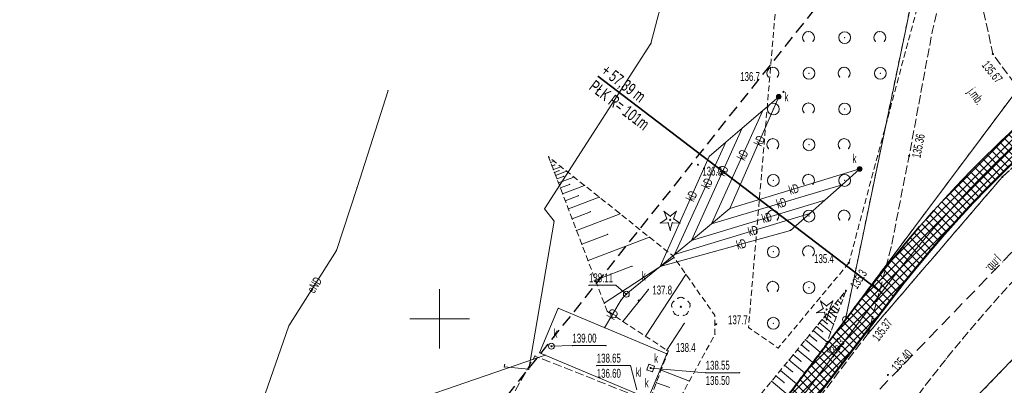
# Model space of a CAD drawing. Extents: x 6456700 to 6518119, y 5963420 to 5980059.
# Tile 70 of 256: x 6511883 to 6511966, y 5964243 to 5964274. Entities that reach past the tile are written whole.
import ezdxf
from ezdxf.enums import TextEntityAlignment as Align

# ---------------------------------------------------------------- set-up
doc = ezdxf.new("R2010")
doc.units = 0
doc.header["$MEASUREMENT"] = 0
for name, pattern in [('L_0_03', [1, 0.5, -0.5]), ('L_0_04', [1.5, 1, -0.5]), ('L_0_52', [1, 0.75, -0.25]), ('L_0_5A', [0.75, 0.5, -0.25])]:
    doc.linetypes.add(name, pattern=pattern)
doc.layers.get('0').update_dxf_attribs({"color": 2, "linetype": 'CONTINUOUS', "lineweight": 5})
for name, color, linetype, lineweight in [('000_Inne__niezydentyfikowane_', 7, 'CONTINUOUS', 18), ('18mm Kreska ciągła', 7, 'CONTINUOUS', 18), ('202_punkt_graniczny', 7, 'CONTINUOUS', 18), ('218_kontur_uzytku_gruntowego', 96, 'L_0_03', 18), ('219_dzialka_ewidencyjna', 7, 'CONTINUOUS', 18), ('35mm Ciągła', 7, 'CONTINUOUS', 35), ('50mm Kreska ciągła', 7, 'CONTINUOUS', 50), ('9mm Kreska ciągła', 252, 'CONTINUOUS', 9), ('drzewo_iglaste', 7, 'CONTINUOUS', 18), ('drzewo_lisciaste', 7, 'CONTINUOUS', 18), ('jezdnia', 7, 'CONTINUOUS', 18), ('jezdnia_Atr17', 7, 'CONTINUOUS', 18), ('kanalizacyjne_urzadzenie_techniczne', 7, 'CONTINUOUS', 18), ('kanalizacyjne_urzadzenie_techniczne_Atr17', 7, 'CONTINUOUS', 18), ('obszar_utwardzony', 7, 'CONTINUOUS', 18), ('ogrodzenie_trwale', 7, 'CONTINUOUS', 18), ('osadnik__szambo', 7, 'CONTINUOUS', 18), ('osadnik__szambo_Atr17', 7, 'CONTINUOUS', 18), ('pikieta_naturalna', 7, 'CONTINUOUS', 18), ('pikieta_naturalna_Atr2', 7, 'CONTINUOUS', 18), ('pikieta_sztuczna', 7, 'CONTINUOUS', 18), ('pikieta_sztuczna_Atr2', 7, 'CONTINUOUS', 18), ('przewod_elektroenergetyczny_podziemny', 7, 'CONTINUOUS', 18), ('przewod_elektroenergetyczny_podziemny_Atr1', 7, 'CONTINUOUS', 18), ('przewod_kanalizacyjny', 7, 'CONTINUOUS', 18), ('przewod_kanalizacyjny_Atr1', 7, 'CONTINUOUS', 18), ('rzedna', 7, 'CONTINUOUS', 18), ('rzedna_Atr2', 7, 'CONTINUOUS', 18), ('rzedna_Atr3', 7, 'CONTINUOUS', 18), ('siatka_krzyrzy', 7, 'CONTINUOUS', 18), ('skarpa_nieumocniona', 7, 'CONTINUOUS', 18), ('studnia_kanalizacyjna', 7, 'CONTINUOUS', 18), ('studnia_kanalizacyjna_Atr17', 7, 'CONTINUOUS', 18), ('wlaz_do_komory_lub_kanalu___kwadratowy', 7, 'CONTINUOUS', 18), ('wlaz_do_komory_lub_kanalu___kwadratowy_Atr17', 7, 'CONTINUOUS', 18), ('wlaz_do_komory_lub_kanalu___prostokatny_Atr17', 7, 'CONTINUOUS', 18), ('zadrzewienie__zakrzewienie', 7, 'CONTINUOUS', 18), ('Zakres', 7, 'CONTINUOUS', 18)]:
    doc.layers.add(name, color=color, linetype=linetype, lineweight=lineweight)
doc.styles.get("Standard").update_dxf_attribs({"font": 'txt', "width": 0.75})
doc.styles.add('Znaczniki', font='GOTHIC.TTF', dxfattribs={"width": 0.7})

# ---------------------------------------------------------------- blocks, each defined once
blk = doc.blocks.new('mdcp_nowa')
at = {"layer": 'drzewo_iglaste', "linetype": 'Continuous', "lineweight": 18, "true_color": 0x009900}
for points in [[(6494669.39, 5980708.26, 1), (6494669.39, 5980708.36, 1)], [(6494682.55, 5980700.73, 1), (6494682.55, 5980700.83, 1)]]:
    blk.add_hatch(color=94, dxfattribs=at).paths.add_polyline_path(points)
at = {"layer": 'drzewo_lisciaste', "linetype": 'Continuous', "lineweight": 18, "true_color": 0x009900}
blk.add_hatch(color=94, dxfattribs=at).paths.add_polyline_path([(6494670.29, 5980700.96, 1), (6494670.29, 5980701.06, 1)])
at = {"layer": 'kanalizacyjne_urzadzenie_techniczne', "linetype": 'Continuous', "lineweight": 18, "true_color": 0x994c00}
for points in [[(6494678.52, 5980718.46, 1), (6494678.52, 5980718.86, 1)], [(6494685.33, 5980712.39, 1), (6494685.33, 5980712.79, 1)]]:
    blk.add_hatch(color=34, dxfattribs=at).paths.add_polyline_path(points)
at = {"layer": 'pikieta_naturalna', "linetype": 'Continuous', "lineweight": 18, "true_color": 0x000000}
for points in [[(6494678.92, 5980719.025, 1), (6494678.92, 5980719.115, 1)], [(6494671.72, 5980712.895, 1), (6494671.72, 5980712.985, 1)], [(6494684.42, 5980704.645, 1), (6494684.42, 5980704.735, 1)], [(6494684.17, 5980702.315, 1), (6494684.17, 5980702.405, 1)], [(6494666.74, 5980701.495, 1), (6494666.74, 5980701.585, 1)], [(6494673.26, 5980699.495, 1), (6494673.26, 5980699.585, 1)], [(6494682.53, 5980697.835, 1), (6494682.53, 5980697.925, 1)], [(6494669.11, 5980696.995, 1), (6494669.11, 5980697.085, 1)]]:
    blk.add_hatch(color=18, dxfattribs=at).paths.add_polyline_path(points)
at = {"layer": 'pikieta_sztuczna', "linetype": 'Continuous', "lineweight": 18, "true_color": 0x000000}
for points in [[(6494696.53, 5980722.215, 1), (6494696.53, 5980722.305, 1)], [(6494689.49, 5980713.635, 1), (6494689.49, 5980713.725, 1)], [(6494697.34, 5980711.885, 1), (6494697.34, 5980711.975, 1)], [(6494686.07, 5980698.765, 1), (6494686.07, 5980698.855, 1)], [(6494687.71, 5980695.235, 1), (6494687.71, 5980695.325, 1)]]:
    blk.add_hatch(color=18, dxfattribs=at).paths.add_polyline_path(points)
at = {"layer": 'rzedna', "linetype": 'Continuous', "lineweight": 18, "true_color": 0x000000}
for points in [[(6494665.7, 5980702.015, 1), (6494665.7, 5980702.105, 1)], [(6494659.4, 5980697.645, 1), (6494659.4, 5980697.735, 1)], [(6494667.75, 5980695.815, 1), (6494667.75, 5980695.905, 1)]]:
    blk.add_hatch(color=18, dxfattribs=at).paths.add_polyline_path(points)
at = {"layer": '000_Inne__niezydentyfikowane_', "linetype": 'Continuous', "lineweight": 18, "flags": 128}
for points in [[(6494659.34, 5980713.14), (6494659.61, 5980713.25)], [(6494659.45, 5980712.84), (6494659.68, 5980712.93)], [(6494659.57, 5980712.54), (6494660.2, 5980712.78)], [(6494659.66, 5980712.3), (6494660.05, 5980712.45)], [(6494659.75, 5980712.05), (6494660.68, 5980712.4)], [(6494659.87, 5980711.76), (6494660.42, 5980711.96)], [(6494660, 5980711.41), (6494661.3, 5980711.9)], [(6494660.16, 5980710.99), (6494660.93, 5980711.29)], [(6494660.34, 5980710.5), (6494662.19, 5980711.2)], [(6494660.56, 5980709.92), (6494661.66, 5980710.34)], [(6494660.83, 5980709.23), (6494663.43, 5980710.21)], [(6494661.14, 5980708.4), (6494662.68, 5980708.99)], [(6494661.51, 5980707.43), (6494665.18, 5980708.82)], [(6494661.96, 5980706.26), (6494664.13, 5980707.09)], [(6494662.48, 5980704.89), (6494667.65, 5980706.85)], [(6494663.84, 5980701.3), (6494669.72, 5980705.15)], [(6494663.1, 5980703.25), (6494666.17, 5980704.42)], [(6494667.32, 5980698.53), (6494670.72, 5980703.73)], [(6494665.4, 5980699.78), (6494667.56, 5980702.47)], [(6494683.85, 5980701.97), (6494683.99, 5980701.86)], [(6494683.11, 5980701.07), (6494683.56, 5980700.69)], [(6494683.29, 5980701.29), (6494683.48, 5980701.14)], [(6494683.48, 5980701.52), (6494683.77, 5980701.28)], [(6494683.67, 5980701.75), (6494683.77, 5980701.66)], [(6494682.37, 5980700.18), (6494683.14, 5980699.55)], [(6494682.56, 5980700.4), (6494682.9, 5980700.12)], [(6494682.73, 5980700.61), (6494683.35, 5980700.11)], [(6494682.92, 5980700.84), (6494683.19, 5980700.62)], [(6494669.1, 5980697.36), (6494670.57, 5980699.61)], [(6494681.69, 5980699.35), (6494682.22, 5980698.91)], [(6494681.94, 5980699.66), (6494682.89, 5980698.87)], [(6494682.17, 5980699.93), (6494682.6, 5980699.58)], [(6494681.1, 5980698.63), (6494681.72, 5980698.12)], [(6494681.41, 5980699.01), (6494682.59, 5980698.04)], [(6494680.43, 5980697.81), (6494681.06, 5980697.29)], [(6494680.77, 5980698.23), (6494682.02, 5980697.2)], [(6494679.74, 5980696.97), (6494680.39, 5980696.43)], [(6494680.09, 5980697.4), (6494681.37, 5980696.34)], [(6494679.02, 5980696.1), (6494679.69, 5980695.55)], [(6494679.38, 5980696.54), (6494680.7, 5980695.45)], [(6494668.62, 5980695.67), (6494671.01, 5980694.76)], [(6494678.29, 5980695.21), (6494678.97, 5980694.64)], [(6494678.66, 5980695.66), (6494680.01, 5980694.54)], [(6494668.23, 5980694.63), (6494669.35, 5980694.21)], [(6494677.91, 5980694.75), (6494679.3, 5980693.61)]]:
    blk.add_lwpolyline(points, dxfattribs=at)
at = {"layer": '000_Inne__niezydentyfikowane_'}
for p in [(6494659.34, 5980713.14), (6494659.45, 5980712.84), (6494659.61, 5980713.25), (6494659.68, 5980712.93), (6494660.2, 5980712.78), (6494659.57, 5980712.54), (6494659.66, 5980712.3), (6494659.75, 5980712.05), (6494659.87, 5980711.76), (6494660.05, 5980712.45), (6494660.42, 5980711.96), (6494660.68, 5980712.4), (6494661.3, 5980711.9), (6494660, 5980711.41), (6494660.16, 5980710.99), (6494660.93, 5980711.29), (6494662.19, 5980711.2), (6494660.34, 5980710.5), (6494661.66, 5980710.34), (6494663.43, 5980710.21), (6494660.56, 5980709.92), (6494660.83, 5980709.23), (6494662.68, 5980708.99), (6494665.18, 5980708.82), (6494661.14, 5980708.4), (6494661.51, 5980707.43), (6494664.13, 5980707.09), (6494667.65, 5980706.85), (6494661.96, 5980706.26), (6494669.72, 5980705.15), (6494662.48, 5980704.89), (6494666.17, 5980704.42), (6494670.72, 5980703.73), (6494663.1, 5980703.25), (6494667.56, 5980702.47), (6494683.85, 5980701.97), (6494683.99, 5980701.86), (6494663.84, 5980701.3), (6494683.11, 5980701.07), (6494683.29, 5980701.29), (6494683.48, 5980701.52), (6494683.48, 5980701.14), (6494683.67, 5980701.75), (6494683.77, 5980701.66), (6494683.77, 5980701.28), (6494682.37, 5980700.18), (6494682.56, 5980700.4), (6494682.73, 5980700.61), (6494682.92, 5980700.84), (6494683.19, 5980700.62), (6494683.56, 5980700.69), (6494665.4, 5980699.78), (6494670.57, 5980699.61), (6494681.69, 5980699.35), (6494681.94, 5980699.66), (6494682.17, 5980699.93), (6494682.6, 5980699.58), (6494682.9, 5980700.12), (6494683.14, 5980699.55), (6494683.35, 5980700.11), (6494667.32, 5980698.53), (6494681.1, 5980698.63), (6494681.41, 5980699.01), (6494682.22, 5980698.91), (6494682.89, 5980698.87), (6494680.43, 5980697.81), (6494680.77, 5980698.23), (6494681.72, 5980698.12), (6494682.59, 5980698.04), (6494669.1, 5980697.36), (6494679.74, 5980696.97), (6494680.09, 5980697.4), (6494681.06, 5980697.29), (6494682.02, 5980697.2), (6494679.02, 5980696.1), (6494679.38, 5980696.54), (6494680.39, 5980696.43), (6494681.37, 5980696.34), (6494668.62, 5980695.67), (6494678.29, 5980695.21), (6494678.66, 5980695.66), (6494679.69, 5980695.55), (6494680.7, 5980695.45), (6494668.23, 5980694.63), (6494671.01, 5980694.76), (6494677.91, 5980694.75), (6494678.97, 5980694.64), (6494680.01, 5980694.54)]:
    blk.add_point(p, dxfattribs=at)
at = {"layer": '202_punkt_graniczny', "color": 7, "linetype": 'Continuous', "lineweight": 18}
blk.add_circle((6494684.13, 5980699.94), 0.25, dxfattribs=at)
at = {"layer": '202_punkt_graniczny'}
blk.add_point((6494684.13, 5980699.94), dxfattribs=at)
at = {"layer": '218_kontur_uzytku_gruntowego', "lineweight": 18, "flags": 128}
for points in [[(6494684.13, 5980699.94), (6494692.76, 5980741.47)], [(6494710.14, 5980734.66), (6494684.13, 5980699.94)], [(6494694.97, 5980693.24), (6494713, 5980711.91)], [(6494684.13, 5980699.94), (6494652.81, 5980658.13)]]:
    blk.add_lwpolyline(points, dxfattribs=at)
at = {"layer": '218_kontur_uzytku_gruntowego'}
blk.add_point((6494684.13, 5980699.94), dxfattribs=at)
blk.add_point((6494684.13, 5980699.94), dxfattribs=at)
blk.add_point((6494684.13, 5980699.94), dxfattribs=at)
blk.add_point((6494684.13, 5980699.94), dxfattribs=at)
blk.add_point((6494684.13, 5980699.94), dxfattribs=at)
blk.add_point((6494684.13, 5980699.94), dxfattribs=at)
at = {"layer": '219_dzialka_ewidencyjna', "color": 3, "linetype": 'Continuous', "lineweight": 18, "flags": 128}
for points in [[(6494684.13, 5980699.94), (6494692.76, 5980741.47)], [(6494710.14, 5980734.66), (6494684.13, 5980699.94)], [(6494713, 5980711.91), (6494694.97, 5980693.24)], [(6494684.13, 5980699.94), (6494652.81, 5980658.13)]]:
    blk.add_lwpolyline(points, dxfattribs=at)
at = {"layer": '219_dzialka_ewidencyjna', "color": 3}
blk.add_point((6494684.13, 5980699.94), dxfattribs=at)
blk.add_point((6494684.13, 5980699.94), dxfattribs=at)
blk.add_point((6494684.13, 5980699.94), dxfattribs=at)
at = {"layer": 'drzewo_iglaste', "color": 94, "linetype": 'Continuous', "lineweight": 13, "flags": 128}
for points in [[(6494668.878, 5980709.016), (6494669.39, 5980708.609)], [(6494669.107, 5980708.403), (6494668.878, 5980709.016)], [(6494669.39, 5980708.609), (6494669.902, 5980709.016)], [(6494669.902, 5980709.016), (6494669.673, 5980708.403)], [(6494668.562, 5980708.042), (6494669.107, 5980708.403)], [(6494669.215, 5980708.07), (6494668.562, 5980708.042)], [(6494669.39, 5980707.44), (6494669.215, 5980708.07)], [(6494669.565, 5980708.07), (6494669.39, 5980707.44)], [(6494670.218, 5980708.042), (6494669.565, 5980708.07)], [(6494669.673, 5980708.403), (6494670.218, 5980708.042)], [(6494682.038, 5980701.486), (6494682.55, 5980701.079)], [(6494682.267, 5980700.873), (6494682.038, 5980701.486)], [(6494682.55, 5980701.079), (6494683.062, 5980701.486)], [(6494683.062, 5980701.486), (6494682.833, 5980700.873)], [(6494681.722, 5980700.512), (6494682.267, 5980700.873)], [(6494682.375, 5980700.54), (6494681.722, 5980700.512)], [(6494682.55, 5980699.91), (6494682.375, 5980700.54)], [(6494682.725, 5980700.54), (6494682.55, 5980699.91)], [(6494683.378, 5980700.512), (6494682.725, 5980700.54)], [(6494682.833, 5980700.873), (6494683.378, 5980700.512)]]:
    blk.add_lwpolyline(points, dxfattribs=at)
at = {"layer": 'drzewo_iglaste', "color": 94, "linetype": 'Continuous', "lineweight": 18}
for centre in [(6494669.39, 5980708.31), (6494682.55, 5980700.78)]:
    blk.add_circle(centre, 0.05, dxfattribs=at)
at = {"layer": 'drzewo_iglaste'}
for p in [(6494668.878, 5980709.016), (6494668.878, 5980709.016), (6494669.39, 5980708.609), (6494669.39, 5980708.609), (6494669.902, 5980709.016), (6494669.902, 5980709.016), (6494668.562, 5980708.042), (6494668.562, 5980708.042), (6494669.107, 5980708.403), (6494669.107, 5980708.403), (6494669.215, 5980708.07), (6494669.215, 5980708.07), (6494669.39, 5980708.31), (6494669.565, 5980708.07), (6494669.565, 5980708.07), (6494669.673, 5980708.403), (6494669.673, 5980708.403), (6494670.218, 5980708.042), (6494670.218, 5980708.042), (6494669.39, 5980707.44), (6494669.39, 5980707.44), (6494682.038, 5980701.486), (6494682.038, 5980701.486), (6494682.55, 5980701.079), (6494682.55, 5980701.079), (6494683.062, 5980701.486), (6494683.062, 5980701.486), (6494681.722, 5980700.512), (6494681.722, 5980700.512), (6494682.267, 5980700.873), (6494682.267, 5980700.873), (6494682.375, 5980700.54), (6494682.375, 5980700.54), (6494682.55, 5980700.78), (6494682.725, 5980700.54), (6494682.725, 5980700.54), (6494682.833, 5980700.873), (6494682.833, 5980700.873), (6494683.378, 5980700.512), (6494683.378, 5980700.512), (6494682.55, 5980699.91), (6494682.55, 5980699.91)]:
    blk.add_point(p, dxfattribs=at)
at = {"layer": 'drzewo_lisciaste', "color": 94, "linetype": 'Continuous', "lineweight": 18}
blk.add_circle((6494670.29, 5980701.01), 0.05, dxfattribs=at)
at = {"layer": 'drzewo_lisciaste', "color": 94, "linetype": 'Continuous', "lineweight": 13}
for centre, start, end in [((6494670.29, 5980701.41), 49.272, 130.728), ((6494669.91, 5980701.134), 121.308, 202.548), ((6494670.67, 5980701.134), 337.452, 58.692), ((6494670.055, 5980700.686), 193.221, 274.871), ((6494670.525, 5980700.686), 265.129, 346.779)]:
    blk.add_arc(centre, 0.4, start, end, dxfattribs=at)
at = {"layer": 'drzewo_lisciaste'}
for p in [(6494670.29, 5980701.81), (6494669.53, 5980701.258), (6494669.541, 5980700.981), (6494669.702, 5980701.476), (6494670.029, 5980701.713), (6494670.29, 5980701.01), (6494670.551, 5980701.713), (6494670.878, 5980701.476), (6494671.039, 5980700.981), (6494671.05, 5980701.258), (6494669.666, 5980700.595), (6494669.82, 5980700.362), (6494670.089, 5980700.287), (6494670.491, 5980700.287), (6494670.76, 5980700.362), (6494670.914, 5980700.595)]:
    blk.add_point(p, dxfattribs=at)
at = {"layer": 'jezdnia', "color": 7, "linetype": 'L_0_52', "lineweight": 18, "flags": 128}
for points in [[(6494800.98, 5980766.05), (6494800.28, 5980765.21), (6494799.58, 5980764.38), (6494798.86, 5980763.57), (6494798.14, 5980762.76), (6494797.4, 5980761.96), (6494796.65, 5980761.17), (6494795.56, 5980759.97), (6494794.45, 5980758.8), (6494793.3, 5980757.65), (6494792.14, 5980756.53), (6494790.94, 5980755.44), (6494789.72, 5980754.37), (6494788.47, 5980753.34), (6494787.2, 5980752.33), (6494785.91, 5980751.36), (6494784.6, 5980750.41), (6494783.26, 5980749.5), (6494781.9, 5980748.62), (6494780.52, 5980747.77), (6494779.49, 5980747.15), (6494778.44, 5980746.54), (6494777.4, 5980745.94), (6494776.34, 5980745.36), (6494775.28, 5980744.78), (6494774.21, 5980744.23), (6494773.13, 5980743.68), (6494772.05, 5980743.15), (6494770.96, 5980742.63), (6494769.86, 5980742.12), (6494768.76, 5980741.63), (6494767.65, 5980741.15), (6494766.54, 5980740.68), (6494754.8, 5980736.16), (6494735.09, 5980729.04), (6494724.78, 5980724.36), (6494723.57, 5980723.74), (6494722.37, 5980723.09), (6494721.19, 5980722.42), (6494720.02, 5980721.72), (6494718.86, 5980721.01), (6494717.72, 5980720.27), (6494716.59, 5980719.51), (6494715.47, 5980718.73), (6494714.37, 5980717.93), (6494713.29, 5980717.1), (6494712.22, 5980716.26), (6494711.16, 5980715.4), (6494710.13, 5980714.51), (6494709.11, 5980713.61), (6494707.48, 5980712.2), (6494705.88, 5980710.76), (6494704.3, 5980709.3), (6494702.75, 5980707.8), (6494701.22, 5980706.28), (6494699.72, 5980704.74), (6494698.24, 5980703.17), (6494696.79, 5980701.57), (6494695.37, 5980699.95), (6494693.98, 5980698.31), (6494692.61, 5980696.64), (6494691.28, 5980694.95), (6494689.97, 5980693.24), (6494678.42, 5980678.9), (6494663.6, 5980660.49), (6494656.62, 5980651.14), (6494655.4, 5980649.55), (6494654.2, 5980647.93), (6494653.04, 5980646.3), (6494651.91, 5980644.64), (6494650.81, 5980642.95), (6494649.75, 5980641.25), (6494648.71, 5980639.53), (6494647.72, 5980637.79), (6494646.75, 5980636.02), (6494645.82, 5980634.24), (6494644.93, 5980632.44), (6494644.07, 5980630.63), (6494643.25, 5980628.8), (6494642.46, 5980626.95), (6494642.09, 5980625.98), (6494641.74, 5980625), (6494641.4, 5980624.01), (6494641.09, 5980623.02), (6494640.79, 5980622.02), (6494640.5, 5980621.01), (6494640.24, 5980620.01), (6494639.99, 5980618.99), (6494639.76, 5980617.98), (6494639.55, 5980616.96), (6494639.36, 5980615.93), (6494639.19, 5980614.9), (6494639.03, 5980613.87), (6494638.89, 5980612.84), (6494638.61, 5980611.3), (6494638.37, 5980609.75), (6494638.16, 5980608.19), (6494638, 5980606.63), (6494637.87, 5980605.07), (6494637.78, 5980603.5), (6494637.73, 5980601.93), (6494637.72, 5980600.36), (6494637.727, 5980600.016), (6494630.507, 5980602.343), (6494630.51, 5980602.97), (6494630.54, 5980604.31), (6494630.59, 5980605.65), (6494630.67, 5980606.99), (6494630.77, 5980608.32), (6494630.9, 5980609.66), (6494631.05, 5980610.99), (6494631.23, 5980612.32), (6494631.43, 5980613.64), (6494631.66, 5980614.96), (6494631.91, 5980616.28), (6494632.19, 5980617.59), (6494632.49, 5980618.9), (6494632.82, 5980620.2), (6494633.17, 5980621.49), (6494633.52, 5980622.8), (6494633.9, 5980624.09), (6494634.3, 5980625.39), (6494634.72, 5980626.67), (6494635.16, 5980627.95), (6494635.63, 5980629.21), (6494636.12, 5980630.47), (6494636.63, 5980631.72), (6494637.17, 5980632.96), (6494637.73, 5980634.19), (6494638.31, 5980635.41), (6494638.91, 5980636.62), (6494639.53, 5980637.82), (6494640.18, 5980639.01), (6494651.91, 5980654.89), (6494659.39, 5980664.48), (6494673.45, 5980682.25), (6494686.07, 5980698.81), (6494697.34, 5980711.93), (6494704.77, 5980718.76), (6494705.95, 5980719.62), (6494707.13, 5980720.47), (6494708.32, 5980721.31), (6494709.52, 5980722.13), (6494710.73, 5980722.95), (6494711.95, 5980723.75), (6494713.17, 5980724.54), (6494714.41, 5980725.31), (6494715.65, 5980726.08), (6494716.89, 5980726.83), (6494718.15, 5980727.57), (6494719.41, 5980728.3), (6494720.68, 5980729.01), (6494721.96, 5980729.71), (6494733.02, 5980734.84), (6494752.65, 5980741.77), (6494764.04, 5980746.21), (6494765.1, 5980746.65), (6494766.15, 5980747.09), (6494767.2, 5980747.55), (6494768.24, 5980748.02), (6494769.28, 5980748.5), (6494770.32, 5980748.99), (6494771.34, 5980749.49), (6494772.37, 5980750.01), (6494773.38, 5980750.53), (6494774.39, 5980751.07), (6494775.4, 5980751.61), (6494776.4, 5980752.17), (6494777.39, 5980752.74), (6494778.56, 5980753.48), (6494779.71, 5980754.25), (6494780.85, 5980755.04), (6494781.97, 5980755.85), (6494783.08, 5980756.68), (6494784.17, 5980757.53), (6494785.24, 5980758.41), (6494786.3, 5980759.3), (6494787.34, 5980760.22), (6494788.36, 5980761.15), (6494789.36, 5980762.11), (6494790.34, 5980763.08), (6494791.31, 5980764.08), (6494792.25, 5980765.09), (6494796.57, 5980770.19), (6494801.12, 5980776.47), (6494807.76, 5980786.96), (6494824.2, 5980815.58), (6494837.02, 5980838.19), (6494852.07, 5980864.69), (6494865.45, 5980888.16), (6494878.03, 5980909.37), (6494879.23, 5980911.4), (6494880.45, 5980913.41), (6494881.7, 5980915.41), (6494882.97, 5980917.4), (6494884.25, 5980919.37), (6494885.56, 5980921.33), (6494886.89, 5980923.28), (6494888.25, 5980925.21), (6494889.62, 5980927.12), (6494891.01, 5980929.02), (6494892.43, 5980930.91), (6494893.86, 5980932.78), (6494895.32, 5980934.63), (6494896.79, 5980936.47), (6494904.42, 5980944.79), (6494917.35, 5980957.18), (6494930.46, 5980968.66), (6494934.059, 5980971.777), (6494933.221, 5980963.181), (6494926.63, 5980957.35), (6494921.6, 5980952.87), (6494901.47, 5980932.34), (6494900.03, 5980930.62), (6494898.61, 5980928.88), (6494897.21, 5980927.13), (6494895.83, 5980925.35), (6494894.48, 5980923.57), (6494893.14, 5980921.76), (6494891.83, 5980919.94), (6494890.54, 5980918.1), (6494889.28, 5980916.25), (6494888.04, 5980914.38), (6494886.82, 5980912.49), (6494885.62, 5980910.59), (6494884.45, 5980908.68), (6494883.3, 5980906.75), (6494870.77, 5980885.48), (6494856.93, 5980861.45), (6494842.16, 5980835.5), (6494829.15, 5980812.43), (6494813, 5980783.94), (6494806.11, 5980773.06), (6494805.51, 5980772.15), (6494804.9, 5980771.26), (6494804.27, 5980770.37), (6494803.64, 5980769.49), (6494802.99, 5980768.61), (6494802.33, 5980767.75), (6494801.66, 5980766.89)], [(6494697.34, 5980711.93), (6494686.07, 5980698.81), (6494687.98, 5980706.03), (6494689.49, 5980713.68), (6494691.43, 5980724.1), (6494693.37, 5980732.56), (6494696.29, 5980731.96), (6494695.64, 5980726.38), (6494696.53, 5980722.26), (6494698.8, 5980719.17), (6494701.42, 5980718.16), (6494704.77, 5980718.76)]]:
    blk.add_lwpolyline(points, close=True, dxfattribs=at)
at = {"layer": 'jezdnia'}
for p in [(6494691.43, 5980724.1), (6494696.53, 5980722.26), (6494689.49, 5980713.68), (6494697.34, 5980711.93), (6494697.34, 5980711.93), (6494687.98, 5980706.03), (6494696.79, 5980701.57), (6494695.37, 5980699.95), (6494686.07, 5980698.81), (6494686.07, 5980698.81), (6494693.98, 5980698.31), (6494692.61, 5980696.64), (6494691.28, 5980694.95)]:
    blk.add_point(p, dxfattribs=at)
at = {"layer": 'kanalizacyjne_urzadzenie_techniczne', "color": 34, "linetype": 'Continuous', "lineweight": 18}
for centre in [(6494678.52, 5980718.66), (6494685.33, 5980712.59)]:
    blk.add_circle(centre, 0.2, dxfattribs=at)
at = {"layer": 'kanalizacyjne_urzadzenie_techniczne'}
for p in [(6494678.52, 5980718.66), (6494685.33, 5980712.59)]:
    blk.add_point(p, dxfattribs=at)
at = {"layer": 'obszar_utwardzony', "color": 7, "linetype": 'L_0_52', "lineweight": 18, "flags": 128}
blk.add_lwpolyline([(6494643.32, 5980674.36), (6494644.3, 5980680.4), (6494643.92, 5980683.62), (6494645.59, 5980692.91), (6494655.01, 5980691.62), (6494658.01, 5980696.87), (6494667.63, 5980693.07), (6494667.4, 5980692.46), (6494652.51, 5980684.14), (6494647.97, 5980682.96), (6494646.18, 5980673.28), (6494642.98, 5980656.02), (6494640.45, 5980656.93)], close=True, dxfattribs=at)
at = {"layer": 'obszar_utwardzony'}
blk.add_point((6494658.01, 5980696.87), dxfattribs=at)
at = {"layer": 'ogrodzenie_trwale'}
blk.add_point((6494684.42, 5980704.69), dxfattribs=at)
at = {"layer": 'osadnik__szambo', "color": 34, "linetype": 'Continuous', "lineweight": 18, "flags": 128}
blk.add_lwpolyline([(6494659.98, 5980700.89), (6494669.12, 5980697.04), (6494667.54, 5980693.29), (6494658.4, 5980697.14)], close=True, dxfattribs=at)
at = {"layer": 'osadnik__szambo'}
for p in [(6494659.98, 5980700.89), (6494658.4, 5980697.14), (6494669.12, 5980697.04)]:
    blk.add_point(p, dxfattribs=at)
at = {"layer": 'pikieta_naturalna', "color": 7, "linetype": 'Continuous', "lineweight": 18}
for centre in [(6494678.92, 5980719.07), (6494671.72, 5980712.94), (6494684.42, 5980704.69), (6494684.17, 5980702.36), (6494666.74, 5980701.54), (6494673.26, 5980699.54), (6494682.53, 5980697.88), (6494669.11, 5980697.04)]:
    blk.add_circle(centre, 0.045, dxfattribs=at)
at = {"layer": 'pikieta_naturalna'}
for p in [(6494678.92, 5980719.07), (6494671.72, 5980712.94), (6494684.42, 5980704.69), (6494684.17, 5980702.36), (6494666.74, 5980701.54), (6494673.26, 5980699.54), (6494682.53, 5980697.88), (6494669.11, 5980697.04)]:
    blk.add_point(p, dxfattribs=at)
at = {"layer": 'pikieta_sztuczna', "color": 7, "linetype": 'Continuous', "lineweight": 18}
for centre in [(6494696.53, 5980722.26), (6494689.49, 5980713.68), (6494697.34, 5980711.93), (6494686.07, 5980698.81), (6494687.71, 5980695.28)]:
    blk.add_circle(centre, 0.045, dxfattribs=at)
at = {"layer": 'pikieta_sztuczna'}
for p in [(6494696.53, 5980722.26), (6494689.49, 5980713.68), (6494697.34, 5980711.93), (6494686.07, 5980698.81), (6494687.71, 5980695.28)]:
    blk.add_point(p, dxfattribs=at)
at = {"layer": 'przewod_elektroenergetyczny_podziemny', "color": 1, "linetype": 'Continuous', "lineweight": 18, "flags": 128}
for points in [[(6494668.8, 5980728.22), (6494669.09, 5980728.14), (6494667.77, 5980723.12), (6494658.83, 5980709.24), (6494659.62, 5980708.19), (6494657.49, 5980695.76), (6494655.44, 5980695.96), (6494655.48, 5980696.15)], [(6494645.66, 5980719.17), (6494643.05, 5980711.02), (6494641.31, 5980705.75), (6494637.32, 5980699.41), (6494635.09, 5980693.04), (6494634.35, 5980691.87), (6494634.16, 5980691.28), (6494631.86, 5980688.61), (6494628.68, 5980686.66), (6494624.86, 5980683.83), (6494618.02, 5980674.43), (6494615.97, 5980671.44)]]:
    blk.add_lwpolyline(points, dxfattribs=at)
at = {"layer": 'przewod_elektroenergetyczny_podziemny'}
for p in [(6494667.77, 5980723.12), (6494645.66, 5980719.17), (6494643.05, 5980711.02), (6494658.83, 5980709.24), (6494659.62, 5980708.19), (6494641.31, 5980705.75), (6494637.32, 5980699.41), (6494655.48, 5980696.15), (6494655.44, 5980695.96), (6494657.49, 5980695.76)]:
    blk.add_point(p, dxfattribs=at)
at = {"layer": 'przewod_kanalizacyjny', "color": 34, "linetype": 'Continuous', "lineweight": 18, "flags": 128}
for points in [[(6494668.56, 5980704.4), (6494672.68, 5980713.64), (6494674.07, 5980714.83), (6494675.44, 5980716.01), (6494677.18, 5980717.5), (6494678.52, 5980718.66)], [(6494674.4, 5980709.26), (6494678.53, 5980718.66)], [(6494672.87, 5980707.99), (6494677.18, 5980717.5)], [(6494671.17, 5980706.57), (6494675.44, 5980716.01)], [(6494669.76, 5980705.39), (6494674.07, 5980714.83)], [(6494668.56, 5980704.4), (6494679.51, 5980707.42), (6494681.13, 5980708.85), (6494682.41, 5980709.98), (6494683.86, 5980711.26), (6494685.33, 5980712.59)], [(6494674.4, 5980709.26), (6494685.33, 5980712.59)], [(6494672.87, 5980707.99), (6494683.86, 5980711.26)], [(6494663.87, 5980699.25), (6494665.28, 5980701.59), (6494665.7, 5980702.06), (6494668.56, 5980704.4), (6494669.76, 5980705.39), (6494671.17, 5980706.57), (6494672.87, 5980707.99), (6494674.4, 5980709.26)], [(6494671.17, 5980706.57), (6494682.41, 5980709.98)], [(6494669.76, 5980705.39), (6494681.13, 5980708.85)], [(6494626.32, 5980685.75), (6494629.57, 5980686.87), (6494658.87, 5980696.95)]]:
    blk.add_lwpolyline(points, dxfattribs=at)
at = {"layer": 'przewod_kanalizacyjny'}
for p in [(6494678.52, 5980718.66), (6494678.53, 5980718.66), (6494677.18, 5980717.5), (6494677.18, 5980717.5), (6494675.44, 5980716.01), (6494675.44, 5980716.01), (6494674.07, 5980714.83), (6494674.07, 5980714.83), (6494672.68, 5980713.64), (6494685.33, 5980712.59), (6494685.33, 5980712.59), (6494683.86, 5980711.26), (6494683.86, 5980711.26), (6494674.4, 5980709.26), (6494674.4, 5980709.26), (6494674.4, 5980709.26), (6494682.41, 5980709.98), (6494682.41, 5980709.98), (6494681.13, 5980708.85), (6494681.13, 5980708.85), (6494672.87, 5980707.99), (6494672.87, 5980707.99), (6494672.87, 5980707.99), (6494679.51, 5980707.42), (6494671.17, 5980706.57), (6494671.17, 5980706.57), (6494671.17, 5980706.57), (6494669.76, 5980705.39), (6494669.76, 5980705.39), (6494669.76, 5980705.39), (6494668.56, 5980704.4), (6494668.56, 5980704.4), (6494668.56, 5980704.4), (6494665.7, 5980702.06), (6494665.28, 5980701.59), (6494663.87, 5980699.25), (6494658.87, 5980696.95)]:
    blk.add_point(p, dxfattribs=at)
at = {"layer": 'rzedna', "color": 7, "linetype": 'Continuous', "lineweight": 18}
for centre in [(6494665.7, 5980702.06), (6494659.4, 5980697.69), (6494667.75, 5980695.86)]:
    blk.add_circle(centre, 0.045, dxfattribs=at)
at = {"layer": 'rzedna'}
for p in [(6494665.7, 5980702.06), (6494665.7, 5980702.06), (6494659.4, 5980697.69), (6494659.4, 5980697.69), (6494667.75, 5980695.86)]:
    blk.add_point(p, dxfattribs=at)
at = {"layer": 'rzedna_Atr2', "color": 7, "linetype": 'Continuous', "lineweight": 18, "flags": 128}
for points in [[(6494665.7, 5980702.06), (6494664.83, 5980702.81), (6494662.561, 5980702.81)], [(6494659.4, 5980697.69), (6494661.17, 5980697.74), (6494663.981, 5980697.74)], [(6494666.58, 5980694.02), (6494666.04, 5980696.06), (6494663.218, 5980696.06)], [(6494667.75, 5980695.86), (6494672.38, 5980695.46), (6494675.234, 5980695.46)]]:
    blk.add_lwpolyline(points, dxfattribs=at)
at = {"layer": 'rzedna_Atr2'}
for p in [(6494662.561, 5980702.81), (6494662.561, 5980702.81), (6494664.83, 5980702.81), (6494664.83, 5980702.81), (6494665.7, 5980702.06), (6494665.7, 5980702.06), (6494659.4, 5980697.69), (6494659.4, 5980697.69), (6494661.17, 5980697.74), (6494661.17, 5980697.74), (6494663.981, 5980697.74), (6494663.981, 5980697.74), (6494663.218, 5980696.06), (6494666.04, 5980696.06), (6494667.75, 5980695.86), (6494672.38, 5980695.46), (6494675.234, 5980695.46)]:
    blk.add_point(p, dxfattribs=at)
at = {"layer": 'siatka_krzyrzy', "linetype": 'Continuous', "lineweight": 18, "flags": 128}
for points in [[(6494650, 5980697.5), (6494650, 5980702.5)], [(6494647.5, 5980700), (6494652.5, 5980700)]]:
    blk.add_lwpolyline(points, dxfattribs=at)
at = {"layer": 'skarpa_nieumocniona', "color": 7, "linetype": 'L_0_5A', "lineweight": 18, "flags": 128}
for points in [[(6494664.1, 5980700.63), (6494659.16, 5980713.61), (6494669.63, 5980705.28), (6494673.14, 5980700.3), (6494673.16, 5980698.68), (6494669.1, 5980691.3), (6494652.51, 5980684.14), (6494667.4, 5980692.46), (6494669.23, 5980697.28)], [(6494655.45, 5980667.75), (6494670.11, 5980685.27), (6494684.17, 5980702.36), (6494682.53, 5980697.88), (6494671.7, 5980683.53), (6494657.21, 5980666.18), (6494650.99, 5980658.79), (6494648.04, 5980658.49)]]:
    blk.add_lwpolyline(points, close=True, dxfattribs=at)
at = {"layer": 'skarpa_nieumocniona'}
for p in [(6494659.16, 5980713.61), (6494659.16, 5980713.61), (6494669.63, 5980705.28), (6494669.63, 5980705.28), (6494684.17, 5980702.36), (6494684.17, 5980702.36), (6494664.1, 5980700.63), (6494664.1, 5980700.63), (6494673.14, 5980700.3), (6494673.14, 5980700.3), (6494673.16, 5980698.68), (6494673.16, 5980698.68), (6494682.53, 5980697.88), (6494682.53, 5980697.88), (6494669.23, 5980697.28), (6494669.23, 5980697.28)]:
    blk.add_point(p, dxfattribs=at)
at = {"layer": 'studnia_kanalizacyjna', "color": 34, "linetype": 'Continuous', "lineweight": 13}
for centre in [(6494665.7, 5980702.06), (6494659.4, 5980697.69)]:
    blk.add_circle(centre, 0.25, dxfattribs=at)
at = {"layer": 'studnia_kanalizacyjna'}
for p in [(6494665.7, 5980702.06), (6494659.4, 5980697.69)]:
    blk.add_point(p, dxfattribs=at)
at = {"layer": 'wlaz_do_komory_lub_kanalu___kwadratowy', "color": 7, "linetype": 'Continuous', "lineweight": 18, "flags": 128}
blk.add_lwpolyline([(6494667.597, 5980696.179), (6494668.069, 5980696.013), (6494667.903, 5980695.541), (6494667.431, 5980695.707)], close=True, dxfattribs=at)
at = {"layer": 'wlaz_do_komory_lub_kanalu___kwadratowy'}
for p in [(6494667.597, 5980696.179), (6494668.069, 5980696.013), (6494667.431, 5980695.707), (6494667.903, 5980695.541)]:
    blk.add_point(p, dxfattribs=at)
at = {"layer": 'zadrzewienie__zakrzewienie', "color": 7, "linetype": 'L_0_5A', "lineweight": 18, "flags": 128}
blk.add_lwpolyline([(6494684.42, 5980704.69), (6494678.47, 5980697.54), (6494675.98, 5980699.27), (6494678.86, 5980733.21), (6494685.99, 5980775.19), (6494686.97, 5980780.14), (6494692.53, 5980775.44), (6494700.12, 5980767.83), (6494701.48, 5980764.85), (6494700, 5980758.36), (6494697.75, 5980750.11), (6494695.81, 5980745.72), (6494692.38, 5980738.41), (6494691.98, 5980732.87)], close=True, dxfattribs=at)
at = {"layer": 'zadrzewienie__zakrzewienie', "color": 7, "linetype": 'Continuous', "lineweight": 18}
for centre in [(6494684.066, 5980723.626), (6494681.066, 5980720.626), (6494687.066, 5980720.626), (6494678.066, 5980717.626), (6494684.066, 5980717.626), (6494681.066, 5980714.626), (6494678.066, 5980711.626), (6494684.066, 5980711.626), (6494681.066, 5980708.626), (6494678.066, 5980705.626), (6494681.066, 5980702.626), (6494678.066, 5980699.626)]:
    blk.add_circle(centre, 0.5, dxfattribs=at)
for centre in [(6494681.024, 5980723.637), (6494687.024, 5980723.637), (6494678.024, 5980720.637), (6494684.024, 5980720.637), (6494681.024, 5980717.637), (6494678.024, 5980714.637), (6494684.024, 5980714.637), (6494681.024, 5980711.637), (6494678.024, 5980708.637), (6494684.024, 5980708.637), (6494681.024, 5980705.637), (6494678.024, 5980702.637)]:
    blk.add_arc(centre, 0.5, 318.85, 221.162, dxfattribs=at)
at = {"layer": 'zadrzewienie__zakrzewienie'}
for p in [(6494681.024, 5980724.137), (6494684.066, 5980723.626), (6494687.024, 5980724.137), (6494680.648, 5980723.308), (6494681.4, 5980723.308), (6494686.648, 5980723.308), (6494687.4, 5980723.308), (6494678.024, 5980721.137), (6494684.024, 5980721.137), (6494677.648, 5980720.308), (6494678.4, 5980720.308), (6494681.066, 5980720.626), (6494683.648, 5980720.308), (6494684.4, 5980720.308), (6494687.066, 5980720.626), (6494678.066, 5980717.626), (6494681.024, 5980718.137), (6494684.066, 5980717.626), (6494680.648, 5980717.308), (6494681.4, 5980717.308), (6494678.024, 5980715.137), (6494684.024, 5980715.137), (6494677.648, 5980714.308), (6494678.4, 5980714.308), (6494681.066, 5980714.626), (6494683.648, 5980714.308), (6494684.4, 5980714.308), (6494681.024, 5980712.137), (6494678.066, 5980711.626), (6494680.648, 5980711.308), (6494681.4, 5980711.308), (6494684.066, 5980711.626), (6494678.024, 5980709.137), (6494681.066, 5980708.626), (6494684.024, 5980709.137), (6494677.648, 5980708.308), (6494678.4, 5980708.308), (6494683.648, 5980708.308), (6494684.4, 5980708.308), (6494681.024, 5980706.137), (6494678.066, 5980705.626), (6494680.648, 5980705.308), (6494681.4, 5980705.308), (6494684.42, 5980704.69), (6494678.024, 5980703.137), (6494677.648, 5980702.308), (6494678.4, 5980702.308), (6494681.066, 5980702.626), (6494678.066, 5980699.626), (6494675.98, 5980699.27), (6494678.47, 5980697.54)]:
    blk.add_point(p, dxfattribs=at)
at = {"layer": 'Zakres', "linetype": 'L_0_04', "lineweight": 25, "flags": 128}
blk.add_lwpolyline([(6495113.77, 5985050.22), (6495121.12, 5984877.07), (6495125.76, 5984757.87), (6495129.89, 5984649.81), (6495141.08, 5984611.3), (6495145.77, 5984544.53), (6495147.36, 5984487.27), (6495157.22, 5984392.07), (6495162.95, 5984387.45), (6495180.24, 5984384.16), (6495229.5, 5984386.61), (6495251.65, 5984373.41), (6495258.77, 5984357.12), (6495255.44, 5984330.44), (6495250.77, 5984304.39), (6495252.21, 5984282.78), (6495255.46, 5984256.45), (6495254.94, 5984238.25), (6495266.4, 5984211), (6495277.24, 5984182.33), (6495294.2, 5984133.19), (6495300.94, 5984095.37), (6495313.24, 5984037.69), (6495317.44, 5983978.18), (6495300.35, 5983922.18), (6495282.35, 5983883.38), (6495266.21, 5983862.23), (6495242.03, 5983839.67), (6495211.11, 5983816.86), (6495158.26, 5983772.66), (6495130.6, 5983651.16), (6495116.31, 5983543.43), (6495129.51, 5983346.73), (6495134.58, 5983264.71), (6495139.64, 5983186.97), (6495193.25, 5983077.94), (6495199.2, 5983041.97), (6495206.23, 5983026), (6495208.96, 5983004.88), (6495202.27, 5982979.48), (6495202.42, 5982950.13), (6495209.35, 5982897.38), (6495215.97, 5982850.34), (6495228.6, 5982809.97), (6495226.85, 5982778.82), (6495225.04, 5982750.56), (6495220.26, 5982723.37), (6495226.54, 5982679.97), (6495206.06, 5982669.48), (6495192.68, 5982657.71), (6495184.57, 5982648.65), (6495174.78, 5982624.58), (6495164.23, 5982604.61), (6495150.7, 5982588.3), (6495137.69, 5982582.43), (6495118.26, 5982573.75), (6495100.35, 5982558.42), (6495090.36, 5982544.99), (6495075.87, 5982519.06), (6495060.83, 5982499.68), (6495049.41, 5982485.49), (6495035.07, 5982459.7), (6495006.7, 5982406.64), (6494980.89, 5982351.84), (6494944.35, 5982293.29), (6494925.72, 5982250.11), (6494905.2, 5982190.37), (6494898.43, 5982153.5), (6494879.51, 5982063.89), (6494864.14, 5981992.66), (6494816.93, 5981768.61), (6494777.79, 5981577.7), (6494739.84, 5981394.72), (6494718.65, 5981297.89), (6494716.45, 5981237.31), (6494738.62, 5981208.21), (6494776.48, 5981173.06), (6494817.16, 5981137.44), (6494847.63, 5981109.8), (6494877.39, 5981077.08), (6494912.75, 5981030.55), (6494916.06, 5981014.71), (6494903.86, 5980957.01), (6494916.13, 5980953.51), (6494892.32, 5980927.59), (6494850.7, 5980858.8), (6494806.81, 5980779.89), (6494785.1, 5980753.49), (6494715.22, 5980723.29), (6494679.96, 5980686.78), (6494651.35, 5980651.29), (6494549.14, 5980683.24), (6494511.84, 5980659.66), (6494443.61, 5980630.33), (6494428.78, 5980598.6), (6494431.58, 5980579.46), (6494420.56, 5980549.76), (6494416.45, 5980528.2), (6494403.86, 5980507.16), (6494388.89, 5980482.96), (6494365.32, 5980407.99), (6494335.67, 5980315.15), (6494332.29, 5980297.41), (6494335.1, 5980278.18), (6494347.25, 5980254.84), (6494336.79, 5980250.09), (6494300.04, 5980271.34), (6494320.8, 5980301.43), (6494336.81, 5980349.17), (6494344.85, 5980380.92), (6494360.85, 5980437.13), (6494374.18, 5980476.38), (6494386.14, 5980498.84), (6494403.02, 5980528.52), (6494411.33, 5980563.19), (6494420.84, 5980586.25), (6494420.25, 5980601.11), (6494434.95, 5980635.94), (6494446.75, 5980644.99), (6494465.77, 5980647.27), (6494513.02, 5980669.46), (6494507.85, 5980679.68), (6494547.89, 5980705.83), (6494570.06, 5980691.34), (6494636.17, 5980669.05), (6494706.14, 5980756.86), (6494742.78, 5980772.58), (6494798.53, 5980814.27), (6494826.12, 5980867.97), (6494849.57, 5980908.6), (6494845.35, 5980942.01), (6494853.94, 5980970.83), (6494891.08, 5980960.54), (6494890.11, 5980965.73), (6494903.94, 5981025.69), (6494869.98, 5981070.3), (6494770.97, 5981160.58), (6494728.18, 5981200.64), (6494706.13, 5981229.56), (6494707.94, 5981299.75), (6494728.84, 5981398.1), (6494767.06, 5981580.19), (6494806.17, 5981770.55), (6494854.36, 5981994.76), (6494869.73, 5982065.97), (6494888.61, 5982155.44), (6494891.67, 5982173.95), (6494895.82, 5982197.45), (6494916.38, 5982253.72), (6494935.47, 5982297.95), (6494954.97, 5982331.67), (6494972.09, 5982356.64), (6494997.76, 5982411.14), (6495026.29, 5982464.48), (6495041.09, 5982491.09), (6495052.99, 5982505.88), (6495067.51, 5982524.6), (6495081.94, 5982550.43), (6495092.99, 5982565.28), (6495112.86, 5982582.29), (6495133.59, 5982591.55), (6495144.48, 5982596.46), (6495155.87, 5982610.19), (6495165.7, 5982628.8), (6495175.96, 5982654.03), (6495185.62, 5982664.83), (6495200.4, 5982677.82), (6495212.49, 5982688.04), (6495209.64, 5982723.43), (6495215.22, 5982750.57), (6495216.87, 5982779.54), (6495218.31, 5982809.31), (6495206.86, 5982847.92), (6495199.44, 5982894.74), (6495192.11, 5982948.71), (6495190.16, 5982979.24), (6495183.47, 5983075.16), (6495129.79, 5983184.34), (6495124.6, 5983264.07), (6495119.53, 5983346.09), (6495106.27, 5983543.75), (6495120.74, 5983652.9), (6495148.75, 5983779.42), (6495204.15, 5983826.04), (6495273.41, 5983889.36), (6495288.53, 5983927.42), (6495300.83, 5983964.69), (6495303.91, 5983980.14), (6495301.32, 5984039.55), (6495291.1, 5984093.63), (6495284.5, 5984130.67), (6495267.84, 5984178.93), (6495257.12, 5984207.3), (6495244.96, 5984236.19), (6495244.79, 5984255.42), (6495242.25, 5984281.97), (6495240.71, 5984304.95), (6495245.55, 5984331.94), (6495248.51, 5984355.64), (6495243.77, 5984366.47), (6495226.98, 5984376.47), (6495179.54, 5984374.12), (6495158.61, 5984378.09), (6495147.7, 5984386.91), (6495137.38, 5984486.61), (6495135.78, 5984544.04), (6495131.18, 5984609.54), (6495119.95, 5984648.2), (6495115.76, 5984757.49), (6495111.12, 5984876.67), (6495103.73, 5985050.93), (6495109.36, 5985081.73), (6495120.41, 5985085.88)], close=True, dxfattribs=at)
at = {"layer": 'jezdnia_Atr17', "color": 7, "lineweight": 15, "width": 0.66}
for rotation, p in [(306.3, (6494694.984, 5980719.514)), (226.7, (6494697.406, 5980704.816))]:
    blk.add_text('j.mb.', height=0.75, rotation=rotation, dxfattribs=at).set_placement(p, align=Align.TOP_LEFT)
at = {"layer": 'kanalizacyjne_urzadzenie_techniczne_Atr17', "color": 34, "lineweight": 15, "width": 0.66}
for p in [(6494679.01, 5980719.02), (6494684.73, 5980713.84)]:
    blk.add_text('k', height=0.75, dxfattribs=at).set_placement(p, align=Align.TOP_LEFT)
at = {"layer": 'osadnik__szambo_Atr17', "color": 34, "lineweight": 15, "width": 0.66}
blk.add_text('kl', height=0.75, dxfattribs=at).set_placement((6494666.51, 5980695.89), align=Align.TOP_LEFT)
at = {"layer": 'pikieta_naturalna_Atr2', "color": 7, "lineweight": 15, "width": 0.66}
for s, p in [('136.7', (6494675.28, 5980720.73)), ('136.9', (6494672.09, 5980712.78)), ('135.4', (6494681.5, 5980705.43)), ('137.8', (6494667.89, 5980702.79)), ('137.7', (6494674.26, 5980700.29)), ('138.4', (6494669.87, 5980697.96))]:
    blk.add_text(s, height=0.75, dxfattribs=at).set_placement(p, align=Align.TOP_LEFT)
for rotation, p in [(57.5, (6494684.47, 5980702.83)), (51.2, (6494682.5, 5980697.18))]:
    blk.add_text('135.3', height=0.75, rotation=rotation, dxfattribs=at).set_placement(p, align=Align.TOP_LEFT)
at = {"layer": 'pikieta_sztuczna_Atr2', "color": 7, "lineweight": 15, "width": 0.66}
for s, rotation, p in [('135.67', 308.9, (6494696.14, 5980721.77)), ('135.36', 78.9, (6494689.7, 5980713.61)), ('135.37', 52.9, (6494686.31, 5980698.49)), ('135.40', 48.7, (6494687.92, 5980695.99))]:
    blk.add_text(s, height=0.75, rotation=rotation, dxfattribs=at).set_placement(p, align=Align.TOP_LEFT)
at = {"layer": 'przewod_elektroenergetyczny_podziemny_Atr1', "color": 1, "lineweight": 15, "width": 0.66}
blk.add_text('eND', height=0.75, rotation=57.8, dxfattribs=at).set_placement((6494638.803, 5980702.48), align=Align.TOP_LEFT)
at = {"layer": 'przewod_kanalizacyjny_Atr1', "color": 34, "lineweight": 15, "width": 0.66}
for rotation, p in [(66.3, (6494676.397, 5980714.741)), (65.6, (6494674.978, 5980713.555)), (65.7, (6494673.318, 5980712.225)), (65.5, (6494671.989, 5980711.166)), (16.9, (6494679.291, 5980711.139)), (66, (6494670.688, 5980710.093)), (16.6, (6494678.243, 5980709.979)), (16.9, (6494677.021, 5980708.739)), (16.9, (6494675.861, 5980707.639)), (15.4, (6494674.88, 5980706.532)), (58.9, (6494664.029, 5980700.234))]:
    blk.add_text('kD', height=0.75, rotation=rotation, dxfattribs=at).set_placement(p, align=Align.TOP_LEFT)
at = {"layer": 'rzedna_Atr2', "color": 7, "lineweight": 15, "width": 0.66}
for s, p in [('138.11', (6494662.561, 5980703.817)), ('138.11', (6494662.561, 5980703.817)), ('139.00', (6494661.17, 5980698.748)), ('139.00', (6494661.17, 5980698.748))]:
    blk.add_text(s, height=0.75, dxfattribs=at).set_placement(p, align=Align.TOP_LEFT)
at = {"layer": 'rzedna_Atr2', "color": 34, "lineweight": 15, "width": 0.66}
for s, p in [('138.65', (6494663.218, 5980697.067)), ('138.55', (6494672.38, 5980696.468))]:
    blk.add_text(s, height=0.75, dxfattribs=at).set_placement(p, align=Align.TOP_LEFT)
at = {"layer": 'rzedna_Atr3', "color": 34, "lineweight": 15, "width": 0.66}
for s, p in [('136.60', (6494663.218, 5980695.792)), ('136.50', (6494672.38, 5980695.192))]:
    blk.add_text(s, height=0.75, dxfattribs=at).set_placement(p, align=Align.TOP_LEFT)
at = {"layer": 'studnia_kanalizacyjna_Atr17', "color": 34, "lineweight": 15, "width": 0.66}
for p in [(6494666.999, 5980703.98), (6494659.569, 5980699.17)]:
    blk.add_text('k', height=0.75, dxfattribs=at).set_placement(p, align=Align.TOP_LEFT)
at = {"layer": 'wlaz_do_komory_lub_kanalu___kwadratowy_Atr17', "color": 7, "lineweight": 15, "width": 0.66}
blk.add_text('k', height=0.75, dxfattribs=at).set_placement((6494668.05, 5980697.05), align=Align.TOP_LEFT)
at = {"layer": 'wlaz_do_komory_lub_kanalu___prostokatny_Atr17', "color": 7, "lineweight": 15, "width": 0.66}
blk.add_text('k', height=0.75, dxfattribs=at).set_placement((6494667.25, 5980694.99), align=Align.TOP_LEFT)

msp = doc.modelspace()

# ---------------------------------------------------------------- block references
at = {"linetype": 'ByBlock'}
msp.add_blockref('mdcp_nowa', (17268.786, -16450.998), dxfattribs=at)

# ---------------------------------------------------------------- next in the draw order: hatches: boundary and pattern name
at = {"layer": '9mm Kreska ciągła'}
h = msp.add_hatch(dxfattribs=at)
h.set_pattern_fill('ANSI37', color=256, scale=4)
h.set_pattern_definition([(45, (6511919.29713, 5964205.80313), (-0.3535534, 0.3535534), []), (135, (6511919.29713, 5964205.80313), (-0.3535534, -0.3535534), [])])
edge = h.paths.add_edge_path()
edge.add_arc((6512161.116, 5964484.823), 3, 319.19731, 391.43138, ccw=False)
edge.add_arc((6512302.768, 5964368.68), 180.179, 140.67516, 150.2278)
edge.add_line((6512146.371, 5964458.149), (6512072.706, 5964329.641))
edge.add_arc((6511998.482, 5964375.659), 87.332, 292.18388, 328.20144, ccw=False)
edge.add_line((6512031.457, 5964294.792), (6512001.751, 5964283.857))
edge.add_arc((6512036.294, 5964190.013), 100, 110.20793, 142.70539)
edge.add_line((6511956.741, 5964250.604), (6511951.132, 5964243.24))
edge.add_line((6511951.132, 5964243.24), (6511943.519, 5964233.244))
edge.add_line((6511943.519, 5964233.244), (6511923.471, 5964207.866))
edge.add_arc((6511919.53, 5964210.598), 4.795, 267.2117, 325.26625, ccw=False)
edge.add_line((6511919.297, 5964205.809), (6511941.938, 5964234.47))
edge.add_line((6511941.938, 5964234.47), (6511949.542, 5964244.453))
edge.add_line((6511949.542, 5964244.453), (6511955.15, 5964251.816))
edge.add_arc((6512036.294, 5964190.013), 102, 470.20793, 502.70539, ccw=False)
edge.add_line((6512001.06, 5964285.734), (6512030.734, 5964296.657))
edge.add_arc((6511998.482, 5964375.659), 85.332, -67.79309, -31.82159)
edge.add_line((6512070.989, 5964330.666), (6512144.636, 5964459.143))
edge.add_arc((6512306.004, 5964366.643), 186, 499.92494, 510.17738, ccw=False)

# ---------------------------------------------------------------- next in the draw order: linework, layer by layer
at = {"layer": '18mm Kreska ciągła', "color": 4, "ltscale": 0.1}
msp.add_lwpolyline([(6512164.077, 5964485.309, 0.043996), (6512145.503, 5964458.646), (6512071.847, 5964330.153, -0.158361), (6512031.096, 5964295.724), (6512001.406, 5964284.796, 0.142755), (6511955.945, 5964251.21), (6511950.337, 5964243.847), (6511942.729, 5964233.857), (6511920.677, 5964205.942)], format="xyb", dxfattribs=at)
at = {"layer": '35mm Ciągła'}
msp.add_line((6511955.945, 5964251.21), (6511932.08, 5964269.388), dxfattribs=at)
at = {"layer": '35mm Ciągła', "color": 6, "ltscale": 0.1}
msp.add_lwpolyline([(6512163.676, 5964486.388, 0.044765), (6512144.636, 5964459.143), (6512070.989, 5964330.666, -0.158257), (6512030.734, 5964296.657), (6512001.06, 5964285.734, 0.142755), (6511955.15, 5964251.816), (6511949.542, 5964244.453), (6511941.938, 5964234.47), (6511919.297, 5964205.809)], format="xyb", dxfattribs=at)
at = {"layer": '50mm Kreska ciągła', "color": 5, "ltscale": 0.1}
msp.add_lwpolyline([(6512163.387, 5964482.863, 0.041705), (6512146.371, 5964458.149), (6512072.706, 5964329.641, -0.158463), (6512031.457, 5964294.792), (6512001.751, 5964283.857, 0.142755), (6511956.741, 5964250.604), (6511951.132, 5964243.24), (6511943.519, 5964233.244), (6511923.101, 5964207.397)], format="xyb", dxfattribs=at)

# ---------------------------------------------------------------- next in the draw order: texts
at = {"layer": '18mm Kreska ciągła', "insert": (6511932.08, 5964269.388), "char_height": 1, "attachment_point": 4, "rotation": 322.70507, "style": 'Znaczniki'}
msp.add_mtext('+ 57,39 m\\PPŁK R= 101m', dxfattribs=at)

doc.saveas('drawing.dxf')
